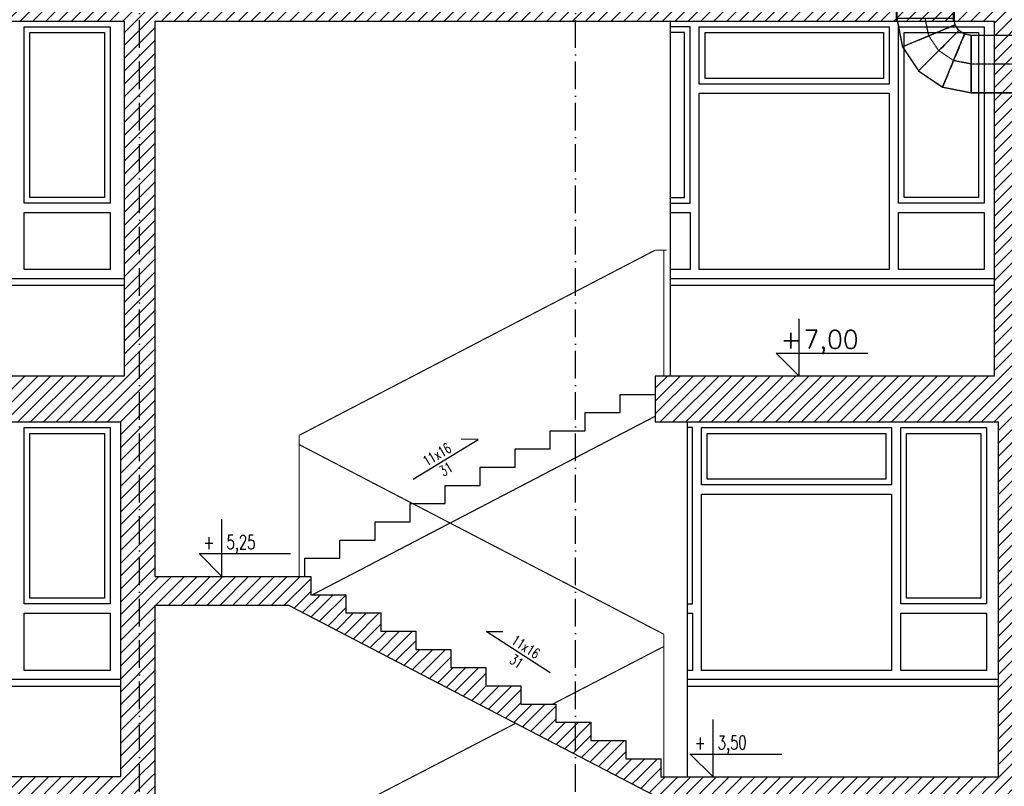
# Model space of a CAD drawing. Header units: millimetres. Extents: x 167273 to 188273, y -125105 to -88145.
# Tile 75 of 210: x 172602 to 173462, y -106164 to -105494. Entities that reach past the tile are written whole.
import ezdxf

# ---------------------------------------------------------------- set-up
doc = ezdxf.new("R2010")
doc.units = ezdxf.units.MM
for name, pattern in [('ACAD_ISO10W100', [18, 12, -3, 0, -3]), ('DASHED', [0.75, 0.5, -0.25]), ('WENT_2', [1.5, 0.5, -1]), ('WENT_3', [1.6, 0.5, -0.5, 0.1, -0.5])]:
    doc.linetypes.add(name, pattern=pattern)
for name, color, linetype in [('!_ppoz', 10, 'Continuous'), ('a-op_leader', 9, 'Continuous'), ('a-op_text', 9, 'Continuous'), ('a-osie', 1, 'ACAD_ISO10W100'), ('b-cienka', 9, 'Continuous'), ('b-widokowa', 7, 'Continuous'), ('b-ściany', 2, 'Continuous'), ('FLUID-N-3-HID', 7, 'Continuous'), ('h-hatch', 8, 'Continuous')]:
    doc.layers.add(name, color=color, linetype=linetype)
for name, color, linetype, lineweight in [('FLUID-N-3', 142, 'Continuous', 30), ('FLUID-W-3', 240, 'Continuous', 30), ('FLUID-W-3-SYM', 7, 'Continuous', 9)]:
    doc.layers.add(name, color=color, linetype=linetype, lineweight=lineweight)
doc.styles.add('PPAB_100', font='romans.shx', dxfattribs={"width": 0.7, "height": 12})
doc.styles.add('PPAB_50', font='romans.shx', dxfattribs={"width": 0.7, "height": 8})
pattern_1 = [(45, (0, 10000), (-5.61266008, 5.61266008), [])]

# ---------------------------------------------------------------- blocks, each defined once
blk = doc.blocks.new('kota')
at = {"layer": 'a-op_text'}
for p, q in [((-27153.37, 102049.9), (-27153.37, 102074.9)), ((-27163.37, 102059.9), (-27123.37, 102059.9)), ((-27153.37, 102049.9), (-27163.37, 102059.9))]:
    blk.add_line(p, q, dxfattribs=at)
at = {"layer": 'a-op_text', "style": 'PPAB_50', "flags": 4}
for tag, p in [('ZNAK', (-27161.37, 102061.9)), ('WARTOSC', (-27151.37, 102061.9))]:
    blk.add_attdef(tag, p, '', height=8, dxfattribs=at)
blk = doc.blocks.new('*U908')
at = {"linetype": 'Continuous', "lineweight": -2}
for p, q in [((-300, 0), (-300, 250)), ((300, 250), (300, 0)), ((-300, -250), (-300, 0)), ((300, 0), (300, -249.9)), ((300, -249.9), (300, -250))]:
    blk.add_line(p, q, dxfattribs=at)
at = {"color": 0, "linetype": 'ByBlock', "lineweight": -2}
for p, q in [((-300, 250), (300, 250)), ((300, -250), (-300, -250))]:
    blk.add_line(p, q, dxfattribs=at)
at = {"layer": 'FLUID-W-3-SYM', "linetype": 'WENT_3', "lineweight": -3}
blk.add_line((-300, 0), (300, 0), dxfattribs=at)
blk = doc.blocks.new('*U918')
at = {"color": 0, "linetype": 'ByBlock', "lineweight": -2}
for p, q in [((76.3, 275.5, 0), (-134.6, 134.6, 0)), ((325, 325, 0), (76.3, 275.5, 0)), ((-134.6, 134.6, 0), (-275.5, -76.3, 0)), ((-275.5, -76.3, 0), (-325, -325, 0)), ((186.4, -267.6, 0), (218.9, -218.9, 0)), ((218.9, -218.9, 0), (267.6, -186.4, 0)), ((267.6, -186.4, 0), (325, -175, 0)), ((175, -325, 0), (186.4, -267.6, 0))]:
    blk.add_line(p, q, dxfattribs=at)
at = {"linetype": 'Continuous', "lineweight": -3}
for p, q in [((171.9, 44.6, 0), (76.3, 275.5, 0)), ((267.6, -186.4, 0), (171.9, 44.6, 0))]:
    blk.add_line(p, q, dxfattribs=at)
at = {"linetype": 'Continuous', "lineweight": -2}
for p, q in [((325, 325, 0), (325, 75, 0)), ((325, 75, 0), (325, -175, 0))]:
    blk.add_line(p, q, dxfattribs=at)
at = {"linetype": 'Continuous', "lineweight": -3, "extrusion": (-5.2516e-20, -1.742e-05, 1)}
blk.add_ellipse((42.2, -42.2, 0), major_axis=(-176.8, 176.8, 0), ratio=0.000012, start_param=4.712401, end_param=6.283185, dxfattribs=at)
at = {"linetype": 'Continuous', "lineweight": -3, "extrusion": (1.69407e-21, 1.742e-05, -1)}
for centre, major_axis, ratio, start_param, end_param in [((42.2, -42.2, 0), (-176.8, 176.8, 0), 0.000012, 6.283185, 7.853969), ((-44.6, -171.9, 0), (-231, 95.7, 0), 0.000016, 0.098171, 1.57079)]:
    blk.add_ellipse(centre, major_axis=major_axis, ratio=ratio, start_param=start_param, end_param=end_param, dxfattribs=at)
at = {"linetype": 'Continuous', "lineweight": -3, "extrusion": (-2.5411e-21, -1.742e-05, 1)}
blk.add_ellipse((-44.6, -171.9, 0), major_axis=(-231, 95.7, 0), ratio=0.000016, start_param=4.712396, end_param=6.283185, dxfattribs=at)
at = {"linetype": 'Continuous', "lineweight": -3, "extrusion": (-1.69407e-21, -1.742e-05, 1)}
blk.add_ellipse((42.2, -42.2, 0), major_axis=(176.8, -176.8, 0), ratio=0.000012, start_param=0, end_param=1.570809, dxfattribs=at)
at = {"linetype": 'Continuous', "lineweight": -3, "extrusion": (5.2516e-20, 1.742e-05, -1)}
blk.add_ellipse((42.2, -42.2, 0), major_axis=(-176.8, 176.8, 0), ratio=0.000012, start_param=1.570784, end_param=3.141593, dxfattribs=at)
at = {"linetype": 'Continuous', "lineweight": -3, "extrusion": (-3.38813e-21, -1.742e-05, 1)}
blk.add_ellipse((-44.6, -171.9, 0), major_axis=(231, -95.7, 0), ratio=0.000016, start_param=0, end_param=1.570803, dxfattribs=at)
at = {"linetype": 'Continuous', "lineweight": -3, "extrusion": (2.5411e-21, 1.742e-05, -1)}
blk.add_ellipse((-44.6, -171.9, 0), major_axis=(-231, 95.7, 0), ratio=0.000016, start_param=1.57079, end_param=3.141593, dxfattribs=at)
at = {"linetype": 'Continuous', "lineweight": -2, "extrusion": (2.11758e-21, 1.742e-05, -1)}
for major_axis, start_param, end_param in [((-250, 0), 0, 1.570796), ((250, 0), 4.712389, 6.283185)]:
    blk.add_ellipse((-75, -325, 0), major_axis=major_axis, ratio=0.000017, start_param=start_param, end_param=end_param, dxfattribs=at)
at = {"layer": 'FLUID-W-3-SYM', "linetype": 'WENT_3', "lineweight": -3}
for p, q in [((42.2, -42.2, 0), (171.9, 44.6, 0)), ((171.9, 44.6, 0), (325, 75, 0)), ((-44.6, -171.9, 0), (42.2, -42.2, 0)), ((-75, -325, 0), (-44.6, -171.9, 0))]:
    blk.add_line(p, q, dxfattribs=at)
blk = doc.blocks.new('*U919')
at = {"color": 0, "linetype": 'ByBlock', "lineweight": -2}
blk.add_line((-287.5, 0, 250), (287.5, 0, 250), dxfattribs=at)
blk = doc.blocks.new('*U913')
at = {"color": 0, "linetype": 'ByBlock', "lineweight": -2}
for p, q in [((76.3, 275.5), (-134.6, 134.6)), ((325, 325), (76.3, 275.5)), ((-134.6, 134.6), (-275.5, -76.3)), ((-275.5, -76.3), (-325, -325))]:
    blk.add_line(p, q, dxfattribs=at)
at = {"layer": 'FLUID-N-3-HID', "linetype": 'DASHED', "lineweight": -3}
for p, q in [((76.3, 275.5), (171.9, 44.6)), ((-134.6, 134.6), (42.2, -42.2)), ((171.9, 44.6), (267.6, -186.4)), ((-275.5, -76.3), (-44.6, -171.9)), ((42.2, -42.2), (218.9, -218.9)), ((-44.6, -171.9), (186.4, -267.6)), ((186.4, -267.6), (218.9, -218.9)), ((218.9, -218.9), (267.6, -186.4)), ((267.6, -186.4), (325, -175)), ((175, -325), (186.4, -267.6))]:
    blk.add_line(p, q, dxfattribs=at)

msp = doc.modelspace()

# ---------------------------------------------------------------- hatches: boundary and pattern name
at = {"layer": 'h-hatch'}
h = msp.add_hatch(dxfattribs=at)
h.set_pattern_fill('ANSI31', color=256, scale=2.5, style=0)
h.set_pattern_definition(pattern_1)
h.paths.add_polyline_path([(179254.44, -105381.35), (179249.44, -105381.35), (179249.44, -105375.35), (179249.44, -105365.35), (179252.44, -105365.35), (179252.44, -105360.35), (178784.44, -105333.35), (171451.44, -105333.35), (170983.44, -105360.35), (170983.44, -105365.35), (170986.44, -105365.35), (170986.44, -105375.35), (170986.44, -105381.35), (170976.44, -105381.35), (170976.44, -105495.35), (171531.44, -105495.35), (171531.44, -105600.35), (171559.44, -105600.35), (171559.44, -105495.35), (171928.44, -105495.35), (171928.44, -105805.35), (171958.44, -105805.35), (171958.44, -105495.35), (172693.44, -105495.35), (172693.44, -105805.35), (172720.44, -105805.35), (172720.44, -105495.35), (173453.44, -105495.35), (173453.44, -105805.35), (173484.44, -105805.35), (173484.44, -105495.35), (174218.44, -105495.35), (174218.44, -105600.35), (174235.44, -105600.35), (174235.44, -105495.35), (174598.44, -105495.35), (174598.44, -105600.35), (174626.44, -105600.35), (174626.44, -105495.35), (175365.44, -105495.35), (175365.44, -105600.35), (175395.44, -105600.35), (175395.44, -105495.35), (175748.44, -105495.35), (175748.44, -105600.35), (175779.44, -105600.35), (175779.44, -105495.35), (176515.44, -105495.35), (176515.44, -105805.35), (176546.44, -105805.35), (176546.44, -105495.35), (176718.44, -105495.35), (176718.44, -105805.35), (176745.44, -105805.35), (176745.44, -105495.35), (177672.44, -105495.35), (177672.44, -105805.35), (177703.44, -105805.35), (177703.44, -105495.35), (178442.44, -105495.35), (178442.44, -105805.35), (178472.44, -105805.35), (178472.44, -105495.35), (178826.44, -105495.35), (178826.44, -105600.35), (178835.44, -105600.35), (178835.44, -105495.35), (179211.44, -105495.35), (179211.44, -105805.35), (179254.44, -105805.35)])
h.paths.add_polyline_path([(171014.44, -105455.35), (171014.44, -105388.61), (171446.32, -105363.35), (178783.58, -105363.35), (179211.44, -105388.04), (179211.44, -105455.35)], flags=16)
h = msp.add_hatch(dxfattribs=at)
h.set_pattern_fill('ANSI31', color=256, scale=2.5, style=0)
h.set_pattern_definition(pattern_1)
h.paths.add_polyline_path([(172720.44, -105805.35), (171392.44, -105805.35), (171392.44, -105837.35), (171412.44, -105837.35), (171412.44, -105817.35), (171531.44, -105817.35), (171531.44, -105950.35), (171559.44, -105950.35), (171559.44, -105845.35), (171928.44, -105845.35), (171928.44, -106155.35), (171958.44, -106155.35), (171958.44, -105845.35), (172690.44, -105845.35), (172690.44, -106155.35), (172720.44, -106155.35), (172720.44, -106005.35), (172837.07, -106005.35), (173125.59, -106155.35), (173162.44, -106155.35), (173162.44, -106139.44), (173131.84, -106139.44), (173131.84, -106123.53), (173101.24, -106123.53), (173101.24, -106107.62), (173070.64, -106107.62), (173070.64, -106091.72), (173040.04, -106091.72), (173040.04, -106075.81), (173009.44, -106075.81), (173009.44, -106059.9), (172978.84, -106059.9), (172978.84, -106043.99), (172948.24, -106043.99), (172948.24, -106028.08), (172917.64, -106028.08), (172917.64, -106012.17), (172887.04, -106012.17), (172887.04, -105996.26), (172856.44, -105996.26), (172856.44, -105980.35), (172720.44, -105980.35)])
h = msp.add_hatch(dxfattribs=at)
h.set_pattern_fill('ANSI31', color=256, scale=2.5, style=0)
h.set_pattern_definition(pattern_1)
h.paths.add_polyline_path([(176745.44, -105805.35), (173157.44, -105805.35), (173157.44, -105845.35), (173457.44, -105845.35), (173457.44, -106155.35), (173487.44, -106155.35), (173487.44, -105845.35), (174218.44, -105845.35), (174218.44, -106155.35), (174248.45, -106155.35), (174248.45, -105845.35), (174981.44, -105845.35), (174981.44, -106155.35), (175011.44, -106155.35), (175011.44, -105845.35), (175746.44, -105845.35), (175746.44, -106155.35), (175776.44, -106155.35), (175776.44, -105845.35), (176514.44, -105845.35), (176514.44, -106155.35), (176546.44, -106155.35), (176546.44, -105845.35), (176715.44, -105845.35), (176715.44, -106155.35), (176745.44, -106155.35), (176745.44, -105992.35), (176944.44, -105992.35), (176944.44, -105980.35), (176745.44, -105980.35)])
h = msp.add_hatch(dxfattribs=at)
h.set_pattern_fill('ANSI31', color=256, scale=2.5, style=0)
h.set_pattern_definition(pattern_1)
h.paths.add_polyline_path([(172720.44, -106155.35), (171371.43, -106155.35), (171391.44, -106166.29), (171391.44, -106187.35), (171411.44, -106187.35), (171411.44, -106167.35), (171531.44, -106167.35), (171531.44, -106355.35), (171544.44, -106355.35), (171544.44, -106505.35), (171559.44, -106505.35), (171559.44, -106195.35), (171928.44, -106195.35), (171928.44, -106505.35), (171958.44, -106505.35), (171958.44, -106195.35), (172689.44, -106195.35), (172689.44, -106505.35), (172720.44, -106505.35), (172720.44, -106355.35), (172836.04, -106355.35), (173125.49, -106505.35), (173162.44, -106505.35), (173162.44, -106489.44), (173131.74, -106489.44), (173131.74, -106473.53), (173101.04, -106473.53), (173101.04, -106457.62), (173070.34, -106457.62), (173070.34, -106441.72), (173039.64, -106441.72), (173039.64, -106425.81), (173008.94, -106425.81), (173008.94, -106409.9), (172978.24, -106409.9), (172978.24, -106393.99), (172947.54, -106393.99), (172947.54, -106378.08), (172916.84, -106378.08), (172916.84, -106362.17), (172886.14, -106362.17), (172886.14, -106346.26), (172855.44, -106346.26), (172855.44, -106330.35), (172720.44, -106330.35)])
h = msp.add_hatch(dxfattribs=at)
h.set_pattern_fill('ANSI31', color=256, scale=2.5, style=0)
h.set_pattern_definition(pattern_1)
h.paths.add_polyline_path([(176745.44, -106155.35), (173125.59, -106155.35), (173157.44, -106171.91), (173157.44, -106195.35), (173455.44, -106195.35), (173455.44, -106505.35), (173487.44, -106505.35), (173487.44, -106195.35), (174981.44, -106195.35), (174981.44, -106300.35), (175011.44, -106300.35), (175011.44, -106195.35), (175746.44, -106195.35), (175746.44, -106505.35), (175776.44, -106505.35), (175776.44, -106195.35), (176129.44, -106195.35), (176129.44, -106505.35), (176159.44, -106505.35), (176159.44, -106195.35), (176517.44, -106195.35), (176517.44, -106505.35), (176547.44, -106505.35), (176547.44, -106195.35), (176710.94, -106195.35), (176710.94, -106505.35), (176745.44, -106505.35), (176745.44, -106342.35), (176944.44, -106342.35), (176944.44, -106330.35), (176745.44, -106330.35)])

# ---------------------------------------------------------------- linework, layer by layer
at = {"layer": '!_ppoz', "const_width": 2, "elevation": -1729.23}
for points in [[(173368.41, -105455.35), (173368.41, -105495.35)], [(173418.41, -105455.36), (173418.41, -105495.36)]]:
    msp.add_lwpolyline(points, dxfattribs=at)
at = {"layer": 'a-op_leader'}
for points in [[(172945.84, -105895.24), (173002.75, -105860.69), (172988, -105860.31)], [(173065.64, -106064.37), (173009.64, -106028.37), (173024.4, -106028.37)]]:
    msp.add_lwpolyline(points, dxfattribs=at)
at = {"layer": 'a-osie', "ltscale": 2}
for p, q in [((172706.94, -106890.35), (172706.94, -105303.03)), ((173087.94, -106890.35), (173087.94, -105303.03))]:
    msp.add_line(p, q, dxfattribs=at)
at = {"layer": 'b-cienka'}
for p, q in [((172693.44, -105720.35), (171963.44, -105720.35)), ((173453.44, -105720.35), (173170.44, -105720.35)), ((172693.44, -105726.35), (171963.44, -105726.35)), ((173453.44, -105726.35), (173170.44, -105726.35)), ((172690.44, -106070.35), (171958.44, -106070.35)), ((172690.44, -106076.35), (171958.44, -106076.35)), ((173457.44, -106070.35), (173185.44, -106070.35)), ((173457.44, -106076.35), (173185.44, -106076.35))]:
    msp.add_line(p, q, dxfattribs=at)
at = {"layer": 'b-widokowa'}
for p, q in [((173170.44, -105495.35), (173170.44, -105805.35)), ((173185.44, -105845.35), (173185.44, -106155.35))]:
    msp.add_line(p, q, dxfattribs=at)
at = {"layer": 'b-widokowa', "const_width": 1}
for points in [[(172846.44, -105857.04), (173157.44, -105695.35)], [(173167.44, -105695.35), (173157.44, -105695.35)], [(173164.94, -105695.35), (173164.94, -105805.35)], [(172846.44, -105980.35), (172846.44, -105857.04)], [(173164.94, -106030.74), (172846.44, -105865.15)], [(173164.94, -106030.74), (173164.94, -106155.35)], [(173067.97, -106091.72), (173164.94, -106041.46)], [(172849.44, -106204.96), (173035.53, -106108.53)]]:
    msp.add_lwpolyline(points, dxfattribs=at)
at = {"layer": 'b-widokowa'}
for points in [[(172851.44, -105980.35), (172851.44, -105980.35), (172851.44, -105964.44), (172882.04, -105964.44), (172882.04, -105948.53), (172912.64, -105948.53), (172912.64, -105932.62), (172943.24, -105932.62), (172943.24, -105916.72), (172973.84, -105916.72), (172973.84, -105900.81), (173004.44, -105900.81), (173004.44, -105884.9), (173035.04, -105884.9), (173035.04, -105868.99), (173065.64, -105868.99), (173065.64, -105853.08), (173096.24, -105853.08), (173096.24, -105837.17), (173126.84, -105837.17), (173126.84, -105821.26), (173157.44, -105821.26), (173157.44, -105821.26)], [(172857.7, -105996.26), (173157.44, -105840.42)]]:
    msp.add_lwpolyline(points, dxfattribs=at)
at = {"layer": 'b-ściany'}
for p, q in [((171958.44, -105495.35), (172693.44, -105495.35)), ((172693.44, -105495.35), (172693.44, -105805.35)), ((172720.44, -105495.35), (173453.44, -105495.35)), ((172720.44, -105980.35), (172720.44, -105495.35)), ((173453.44, -105495.35), (173453.44, -105805.35)), ((172693.44, -105805.35), (171958.44, -105805.35)), ((173453.44, -105805.35), (173157.44, -105805.35)), ((173157.44, -105805.35), (173157.44, -105845.35)), ((171958.44, -105845.35), (172690.44, -105845.35)), ((172690.44, -106155.35), (172690.44, -105845.35)), ((173157.44, -105845.35), (173457.44, -105845.35)), ((173457.44, -106155.35), (173457.44, -105845.35)), ((172720.44, -106005.35), (172837.07, -106005.35)), ((172720.44, -106330.35), (172720.44, -106005.35)), ((172837.07, -106005.35), (173157.44, -106171.91)), ((172690.44, -106155.35), (171958.44, -106155.35))]:
    msp.add_line(p, q, dxfattribs=at)
msp.add_lwpolyline([(172720.44, -105980.35), (172856.44, -105980.35), (172856.44, -105996.26), (172887.04, -105996.26), (172887.04, -106012.17), (172917.64, -106012.17), (172917.64, -106028.08), (172948.24, -106028.08), (172948.24, -106043.99), (172978.84, -106043.99), (172978.84, -106059.9), (173009.44, -106059.9), (173009.44, -106075.81), (173040.04, -106075.81), (173040.04, -106091.72), (173070.64, -106091.72), (173070.64, -106107.62), (173101.24, -106107.62), (173101.24, -106123.53), (173131.84, -106123.53), (173131.84, -106139.44), (173162.44, -106139.44), (173162.44, -106155.35), (173457.44, -106155.35)], dxfattribs=at)
at = {"layer": 'h-hatch'}
for points in [[(172606.19, -105500.35), (172681.19, -105500.35), (172681.19, -105654.35), (172606.19, -105654.35)], [(173195.94, -105500.35), (173361.94, -105500.35), (173361.94, -105550.35), (173195.94, -105550.35)], [(172611.19, -105505.35), (172676.19, -105505.35), (172676.19, -105649.35), (172611.19, -105649.35)], [(173200.94, -105505.35), (173356.94, -105505.35), (173356.94, -105545.35), (173200.94, -105545.35)], [(172606.19, -105662.35), (172681.19, -105662.35), (172681.19, -105712.35), (172606.19, -105712.35)], [(172606.19, -105850.35), (172681.19, -105850.35), (172681.19, -106004.35), (172606.19, -106004.35)], [(173197.94, -105850.35), (173363.94, -105850.35), (173363.94, -105900.35), (173197.94, -105900.35)], [(173371.94, -105850.35), (173446.94, -105850.35), (173446.94, -106004.35), (173371.94, -106004.35)], [(172611.19, -105855.35), (172676.19, -105855.35), (172676.19, -105999.35), (172611.19, -105999.35)], [(173202.94, -105855.35), (173358.94, -105855.35), (173358.94, -105895.35), (173202.94, -105895.35)], [(173376.94, -105855.35), (173441.94, -105855.35), (173441.94, -105999.35), (173376.94, -105999.35)], [(173197.94, -105908.35), (173363.94, -105908.35), (173363.94, -106062.35), (173197.94, -106062.35)], [(172606.19, -106012.35), (172681.19, -106012.35), (172681.19, -106062.35), (172606.19, -106062.35)], [(173371.94, -106012.35), (173446.94, -106012.35), (173446.94, -106062.35), (173371.94, -106062.35)]]:
    msp.add_lwpolyline(points, close=True, dxfattribs=at)
for points in [[(173170.44, -105654.35), (173187.94, -105654.35), (173187.94, -105500.35), (173170.44, -105500.35)], [(173369.94, -105654.35), (173369.94, -105500.35), (173444.94, -105500.35), (173444.94, -105654.35), (173369.94, -105654.35), (173369.94, -105654.35)], [(173170.44, -105649.35), (173182.94, -105649.35), (173182.94, -105505.35), (173170.44, -105505.35)], [(173374.94, -105649.35), (173374.94, -105505.35), (173439.94, -105505.35), (173439.94, -105649.35), (173374.94, -105649.35), (173374.94, -105649.35)], [(173361.94, -105558.35), (173361.94, -105712.35), (173195.94, -105712.35), (173195.94, -105558.35), (173361.94, -105558.35), (173361.94, -105558.35)], [(173170.44, -105662.35), (173187.94, -105662.35), (173187.94, -105712.35), (173170.44, -105712.35)], [(173369.94, -105712.35), (173369.94, -105662.35), (173444.94, -105662.35), (173444.94, -105712.35), (173369.94, -105712.35), (173369.94, -105712.35)], [(173185.44, -106004.35), (173189.94, -106004.35), (173189.94, -105850.35), (173185.44, -105850.35)], [(173185.44, -106012.35), (173189.94, -106012.35), (173189.94, -106062.35), (173185.44, -106062.35)]]:
    msp.add_lwpolyline(points, dxfattribs=at)

# ---------------------------------------------------------------- block references
at = {"layer": 'a-op_text'}
ref = msp.add_blockref('kota', (227589.86, -309905.16), dxfattribs=dict(at, xscale=2, yscale=2, zscale=2))
ref.add_attrib('ZNAK', '+', (173267.11, -105781.35), dxfattribs={"height": 16, "style": 'PPAB_50'})
ref.add_attrib('WARTOSC', '7,00', (173287.11, -105781.35), dxfattribs={"height": 16, "style": 'PPAB_50'})
ref = msp.add_blockref('kota', (227085.64, -310080.16), dxfattribs=dict(at, xscale=2, yscale=2, zscale=2))
ref.add_attrib('ZNAK', '+', (172762.89, -105956.35), dxfattribs={"height": 12, "style": 'PPAB_100', "width": 0.7})
ref.add_attrib('WARTOSC', '5,25', (172782.89, -105956.35), dxfattribs={"height": 12, "style": 'PPAB_100', "width": 0.7})
ref = msp.add_blockref('kota', (227514.82, -310255.16), dxfattribs=dict(at, xscale=2, yscale=2, zscale=2))
ref.add_attrib('ZNAK', '+', (173192.07, -106131.35), dxfattribs={"height": 12, "style": 'PPAB_100', "width": 0.7})
ref.add_attrib('WARTOSC', '3,50', (173212.07, -106131.35), dxfattribs={"height": 12, "style": 'PPAB_100', "width": 0.7})
at = {"layer": 'FLUID-N-3', "linetype": 'WENT_2', "xscale": 0.1000000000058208, "yscale": 0.1000000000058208, "zscale": 0.09999999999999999, "rotation": 90}
msp.add_blockref('*U913', (173400.91, -105525.33, -1729.23), dxfattribs=at)
at = {"layer": 'FLUID-N-3', "linetype": 'WENT_2', "extrusion": (-1.46473e-13, -1, 1.83697e-16), "xscale": 0.1000000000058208, "yscale": 0.09999999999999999, "zscale": 0.1000000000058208, "rotation": 179.9999999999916}
msp.add_blockref('*U919', (173462.16, -1729.23, 105532.83), dxfattribs=at)
at = {"layer": 'FLUID-W-3', "linetype": 'Continuous', "extrusion": (-1.742e-05, 2.54745e-18, 1), "xscale": 0.1000000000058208, "yscale": 0.1000000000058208, "zscale": 0.1000000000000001, "rotation": 90}
msp.add_blockref('*U918', (173400.88, -105525.33, -1670.06), dxfattribs=at)
at = {"layer": 'FLUID-W-3', "linetype": 'Continuous', "extrusion": (-1.46473e-13, 2.14363e-26, -1), "xscale": 0.1000000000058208, "yscale": 0.1000000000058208, "zscale": 0.09999999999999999}
msp.add_blockref('*U908', (-173463.41, -105532.83, 1667.04), dxfattribs=at)

# ---------------------------------------------------------------- texts
at = {"layer": 'a-op_text', "ltscale": 0.5, "char_height": 9, "width": 57.77, "attachment_point": 5, "style": 'PPAB_100'}
for insert, rotation in [((172970.63, -105880.19), 31.37582), ((173040.31, -106048.08), 327.15268)]:
    msp.add_mtext('11x16\\P31', dxfattribs=dict(at, insert=insert, rotation=rotation))

doc.saveas('drawing.dxf')
